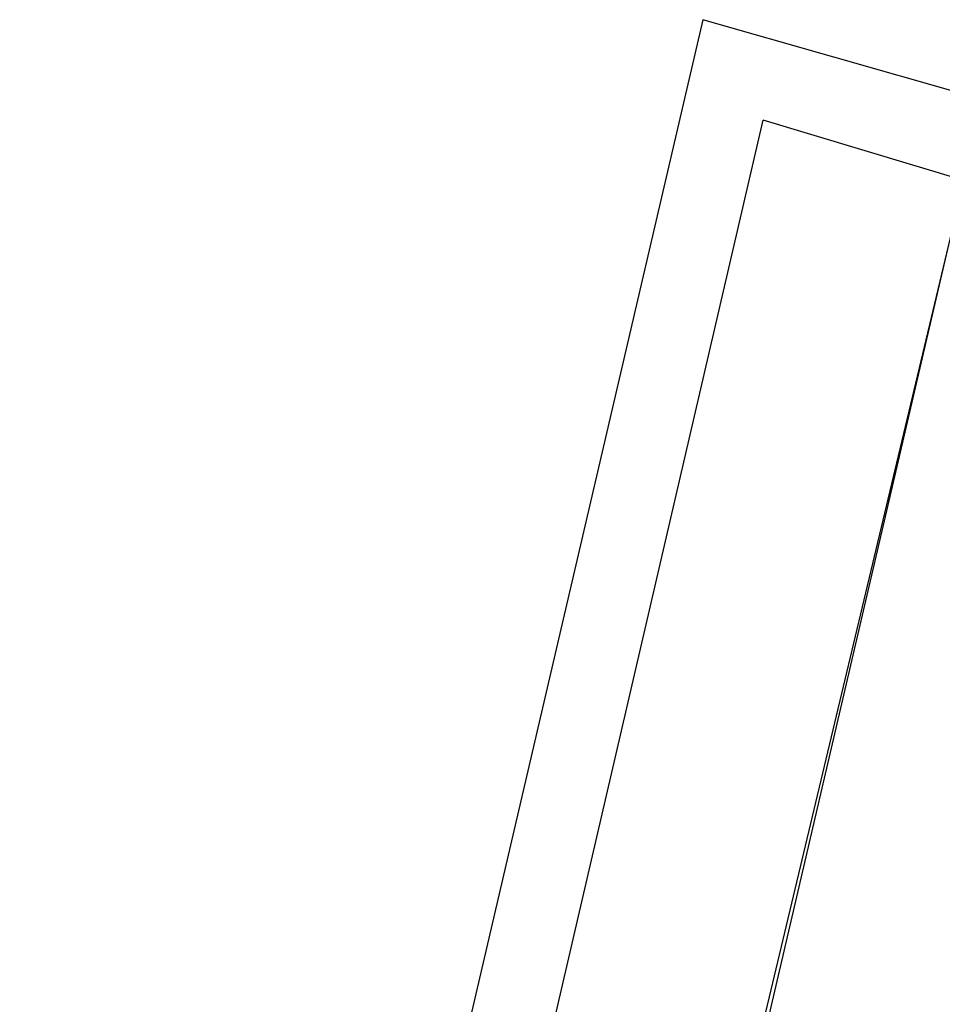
# Model space of a CAD drawing. Header units: feet. Extents: x -79 to 198, y -22 to 181.
# Tile 241 of 256: x 99.547 to 100.159, y 148.631 to 149.284. Entities that reach past the tile are written whole.
import ezdxf

# ---------------------------------------------------------------- set-up
doc = ezdxf.new("R2010")
doc.units = ezdxf.units.FT
doc.layers.add('A-LINEA', color=7, linetype='CONTINUOUS')
doc.layers.add('A-MURO-CONCRETO', color=8, linetype='CONTINUOUS')

msp = doc.modelspace()

# ---------------------------------------------------------------- linework, layer by layer
at = {"layer": 'A-LINEA'}
for p, q in [((100, 149.2844), (99.5467, 147.3378)), ((100.1867, 149.2311), (100, 149.2844)), ((99.6133, 147.3778), (100.04, 149.2178)), ((100.1733, 149.1778), (100.04, 149.2178))]:
    msp.add_line(p, q, dxfattribs=at)
msp.add_lwpolyline([(103.24, 146.9244), (103.5867, 148.3778), (100.1733, 149.1778), (99.8267, 147.7244), (103.24, 146.9244)], dxfattribs=at)
at = {"layer": 'A-MURO-CONCRETO'}
msp.add_lwpolyline([(100.1733, 149.1778), (103.5867, 148.3778), (99.9867, 148.3778), (100.1733, 149.1778), (100.1733, 149.1778)], dxfattribs=at)

doc.saveas('drawing.dxf')
